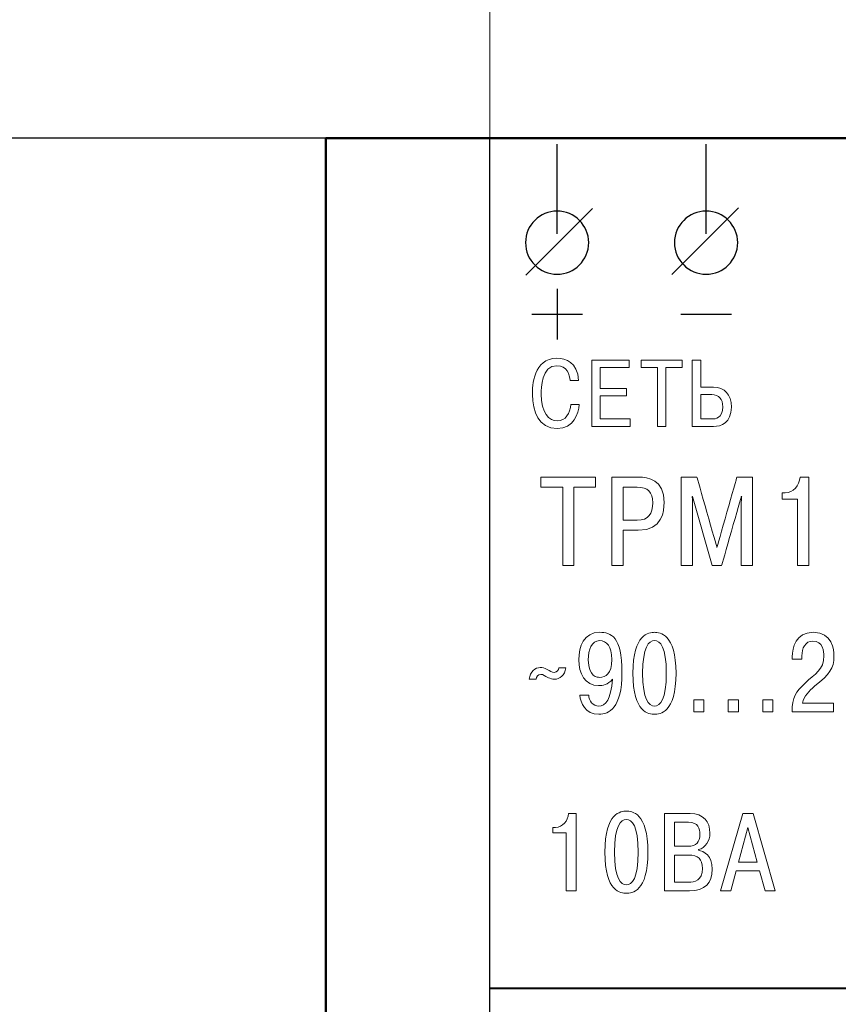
# Model space of a CAD drawing. Header units: millimetres. Extents: x 0 to 420, y 0 to 297.
# Tile 11 of 31: x 66 to 94, y 99 to 132. Entities that reach past the tile are written whole.
import ezdxf
from ezdxf.lldxf.tags import DXFTag

# ---------------------------------------------------------------- set-up
doc = ezdxf.new("R2010")
doc.units = ezdxf.units.MM
doc.layers.get('0').update_dxf_attribs({"color": 255})
doc.layers.add('0 VIEW4', color=7, linetype='Continuous')
doc.layers.add('text', color=112, linetype='Continuous')
doc.layers.add('main', color=5, linetype='Continuous', lineweight=50)
doc.styles.get("Standard").update_dxf_attribs({"font": 'win_eskd.shx', "width": 0.8, "oblique": 15})
tags = doc.linetypes.add('New Line1', pattern=[0.8, 0.5, -0.3]).pattern_tags.tags
tags[6:7] = [DXFTag(74, 4), DXFTag(75, 0), DXFTag(340, '0'), DXFTag(46, 1.0), DXFTag(50, 0.0), DXFTag(44, 0.0), DXFTag(45, 0.0)]
tags[4:5] = [DXFTag(74, 4), DXFTag(75, 0), DXFTag(340, '0'), DXFTag(46, 1.0), DXFTag(50, 0.0), DXFTag(44, 0.0), DXFTag(45, 0.0)]
doc.dimstyles.new('ISO-25', dxfattribs={"dimtxt": 3.5, "dimasz": 3.5, "dimexe": 1.25, "dimexo": 0.625, "dimtad": 1, "dimtxsty": 'Standard', "dimcen": 2.5, "dimadec": 0, "dimazin": 0, "dimtfac": 1, "dimtmove": 0, "dimatfit": 3, "dimfxl": 1, "dimarcsym": 0})

# ---------------------------------------------------------------- blocks, each defined once
blk = doc.blocks.new('*D3')
at = {"layer": 'Defpoints', "color": 0, "transparency": 16777216}
for p in [(81.914, 143.408), (57.806, 128.408), (81.914, 128.408)]:
    blk.add_point(p, dxfattribs=at)
at = {"layer": 'text', "color": 0, "lineweight": -2, "transparency": 16777216}
for p, q in [((81.289, 143.408), (56.556, 143.408)), ((57.806, 139.908), (57.806, 131.908)), ((81.289, 128.408), (56.556, 128.408))]:
    blk.add_line(p, q, dxfattribs=at)
at = {"layer": 'text', "color": 0, "transparency": 16777216}
for points in [[(57.223, 139.908), (58.39, 139.908), (57.806, 143.408)], [(57.223, 131.908), (58.39, 131.908), (57.806, 128.408)]]:
    blk.add_solid(points, dxfattribs=at)
at = {"layer": 'text', "color": 0, "transparency": 16777216, "insert": (55.106, 135.908), "char_height": 3, "attachment_point": 5, "rotation": 90}
blk.add_mtext('10...15', dxfattribs=at)
blk = doc.blocks.new('*D4')
at = {"layer": 'Defpoints', "color": 0, "transparency": 16777216}
for p in [(76.414, 128.408), (57.806, 28.208), (73.414, 28.208)]:
    blk.add_point(p, dxfattribs=at)
at = {"layer": 'text', "color": 0, "lineweight": -2, "transparency": 16777216}
for p, q in [((75.789, 128.408), (56.556, 128.408)), ((57.806, 124.908), (57.806, 31.708)), ((72.789, 28.208), (56.556, 28.208))]:
    blk.add_line(p, q, dxfattribs=at)
at = {"layer": 'text', "color": 0, "transparency": 16777216}
for points in [[(57.223, 124.908), (58.39, 124.908), (57.806, 128.408)], [(57.223, 31.708), (58.39, 31.708), (57.806, 28.208)]]:
    blk.add_solid(points, dxfattribs=at)
at = {"layer": 'text', "color": 0, "transparency": 16777216, "insert": (55.106, 78.308), "char_height": 3, "attachment_point": 5, "rotation": 90}
blk.add_mtext('100', dxfattribs=at)

msp = doc.modelspace()

# ---------------------------------------------------------------- linework, layer by layer
msp.add_line((81.914, 79.385), (81.914, 128.408))
at = {"lineweight": 30}
for points in [[(81.914, 128.408), (81.914, 128.408), (160.914, 128.408), (160.914, 128.408)], [(84.166, 125.2), (84.166, 125.2), (84.166, 128.2), (84.166, 128.2)], [(89.161, 125.2), (89.161, 125.2), (89.161, 128.2), (89.161, 128.2)], [(84.166, 125.961), (83.582, 125.962), (83.106, 125.484), (83.106, 124.902)], [(83.117, 123.814), (83.117, 123.814), (85.351, 126.048), (85.351, 126.048)], [(88.017, 123.834), (88.017, 123.834), (90.251, 126.068), (90.251, 126.068)], [(89.161, 125.961), (88.577, 125.962), (88.101, 125.484), (88.101, 124.902)]]:
    msp.add_open_spline(points, degree=3, dxfattribs=at)
for points, knots in [([(84.166, 123.842), (84.166, 123.842), (84.749, 123.842), (85.226, 124.319), (85.226, 124.902), (85.226, 124.902), (85.226, 125.484), (84.749, 125.961), (84.166, 125.961)], [0.4, 0.4, 0.4, 0.4, 0.4, 0.6, 0.6, 0.6, 0.6, 1, 1, 1, 1]), ([(89.161, 123.842), (89.161, 123.842), (89.745, 123.842), (90.221, 124.319), (90.221, 124.902), (90.221, 124.902), (90.221, 125.484), (89.745, 125.961), (89.161, 125.961)], [0.4, 0.4, 0.4, 0.4, 0.4, 0.6, 0.6, 0.6, 0.6, 1, 1, 1, 1]), ([(83.106, 124.902), (83.106, 124.902), (83.106, 124.319), (83.582, 123.842), (84.166, 123.842)], [0.2, 0.2, 0.2, 0.2, 0.2, 0.4, 0.4, 0.4, 0.4]), ([(88.101, 124.902), (88.101, 124.902), (88.101, 124.319), (88.577, 123.842), (89.161, 123.842)], [0.2, 0.2, 0.2, 0.2, 0.2, 0.4, 0.4, 0.4, 0.4])]:
    msp.add_open_spline(points, degree=3, knots=knots, dxfattribs=at)
at = {"lineweight": 25}
for points in [[(84.165, 123.353), (84.165, 123.353), (84.165, 121.653), (84.165, 121.653)], [(83.316, 122.503), (83.316, 122.503), (85.016, 122.503), (85.016, 122.503)], [(88.311, 122.503), (88.311, 122.503), (90.011, 122.503), (90.011, 122.503)]]:
    msp.add_open_spline(points, degree=3, dxfattribs=at)
at = {"lineweight": 5}
for points, knots in [([(84.886, 120.276), (84.886, 120.276), (84.845, 120.901), (84.461, 121.028), (84.159, 121.028), (84.159, 121.028), (83.363, 121.028), (83.337, 120.088), (83.337, 119.812), (83.337, 119.812), (83.337, 119.241), (83.553, 118.672), (84.166, 118.672), (84.166, 118.672), (84.737, 118.672), (84.877, 119.161), (84.909, 119.476)], [0.4545455, 0.4545455, 0.4545455, 0.4545455, 0.4545455, 0.5454545, 0.5454545, 0.5454545, 0.5454546, 0.6363636, 0.6363636, 0.6363636, 0.6363636, 0.7272727, 0.7272727, 0.7272727, 0.7272727, 0.8181818, 0.8181818, 0.8181818, 0.8181818]), ([(86.582, 120.962), (86.582, 120.962), (86.582, 120.962), (85.325, 120.962), (85.325, 120.962)], [0.23076923, 0.23076923, 0.23076923, 0.23076923, 0.23076924, 0.30769231, 0.30769231, 0.30769231, 0.30769231]), ([(85.325, 120.962), (85.325, 120.962), (85.325, 120.962), (85.325, 118.739), (85.325, 118.739)], [0.30769231, 0.30769231, 0.30769231, 0.30769231, 0.30769232, 0.38461538, 0.38461538, 0.38461538, 0.38461538]), ([(86.582, 120.711), (86.582, 120.711), (86.582, 120.711), (86.582, 120.962), (86.582, 120.962)], [0.15384615, 0.15384615, 0.15384615, 0.15384615, 0.15384616, 0.23076923, 0.23076923, 0.23076923, 0.23076923]), ([(88.361, 120.962), (88.361, 120.962), (88.361, 120.962), (86.986, 120.962), (86.986, 120.962)], [0.5555556, 0.5555556, 0.5555556, 0.5555556, 0.5555556, 0.6666667, 0.6666667, 0.6666667, 0.6666667]), ([(86.986, 120.962), (86.986, 120.962), (86.986, 120.962), (86.986, 120.711), (86.986, 120.711)], [0.6666667, 0.6666667, 0.6666667, 0.6666667, 0.6666667, 0.7777778, 0.7777778, 0.7777778, 0.7777778]), ([(88.361, 120.711), (88.361, 120.711), (88.361, 120.711), (88.361, 120.962), (88.361, 120.962)], [0.4444444, 0.4444444, 0.4444444, 0.4444444, 0.4444445, 0.5555556, 0.5555556, 0.5555556, 0.5555556]), ([(88.698, 120.962), (88.698, 120.962), (88.698, 120.962), (88.698, 118.739), (88.698, 118.739)], [0.125, 0.125, 0.125, 0.125, 0.125, 0.25, 0.25, 0.25, 0.25]), ([(88.981, 120.057), (88.981, 120.057), (88.981, 120.057), (88.981, 120.962), (88.981, 120.962)], [0.75, 0.75, 0.75, 0.75, 0.75, 1, 1, 1, 1]), ([(83.633, 119.825), (83.633, 119.825), (83.633, 120.019), (83.645, 120.777), (84.159, 120.777)], [0.18181818, 0.18181818, 0.18181818, 0.18181818, 0.18181819, 0.27272727, 0.27272727, 0.27272727, 0.27272727]), ([(84.159, 120.777), (84.159, 120.777), (84.502, 120.777), (84.585, 120.479), (84.604, 120.276)], [0.27272727, 0.27272727, 0.27272727, 0.27272727, 0.27272728, 0.36363636, 0.36363636, 0.36363636, 0.36363636]), ([(85.608, 120.711), (85.608, 120.711), (85.608, 120.711), (86.582, 120.711), (86.582, 120.711)], [0.07692308, 0.07692308, 0.07692308, 0.07692308, 0.07692309, 0.15384615, 0.15384615, 0.15384615, 0.15384615]), ([(86.986, 120.711), (86.986, 120.711), (86.986, 120.711), (87.532, 120.711), (87.532, 120.711)], [0.7777778, 0.7777778, 0.7777778, 0.7777778, 0.7777778, 1, 1, 1, 1]), ([(87.815, 118.739), (87.815, 118.739), (87.815, 118.739), (87.815, 120.711), (87.815, 120.711)], [0.2222222, 0.2222222, 0.2222222, 0.2222222, 0.2222222, 0.3333333, 0.3333333, 0.3333333, 0.3333333]), ([(87.815, 120.711), (87.815, 120.711), (87.815, 120.711), (88.361, 120.711), (88.361, 120.711)], [0.3333333, 0.3333333, 0.3333333, 0.3333333, 0.3333333, 0.4444444, 0.4444444, 0.4444444, 0.4444444]), ([(84.604, 120.276), (84.604, 120.276), (84.604, 120.276), (84.886, 120.276), (84.886, 120.276)], [0.36363636, 0.36363636, 0.36363636, 0.36363636, 0.36363637, 0.45454545, 0.45454545, 0.45454545, 0.45454545]), ([(86.494, 120.012), (86.494, 120.012), (86.494, 120.012), (85.608, 120.012), (85.608, 120.012)], [0.8461538, 0.8461538, 0.8461538, 0.8461538, 0.8461539, 1, 1, 1, 1]), ([(86.494, 119.761), (86.494, 119.761), (86.494, 119.761), (86.494, 120.012), (86.494, 120.012)], [0.76923077, 0.76923077, 0.76923077, 0.76923077, 0.76923078, 0.84615385, 0.84615385, 0.84615385, 0.84615385]), ([(89.409, 120.057), (89.409, 120.057), (89.409, 120.057), (88.981, 120.057), (88.981, 120.057)], [0.625, 0.625, 0.625, 0.625, 0.625, 0.75, 0.75, 0.75, 0.75]), ([(89.409, 118.739), (89.409, 118.739), (89.666, 118.739), (90.009, 118.85), (90.009, 119.39), (90.009, 119.39), (90.009, 119.812), (89.784, 120.057), (89.409, 120.057)], [0.375, 0.375, 0.375, 0.375, 0.375, 0.5, 0.5, 0.5, 0.5, 0.625, 0.625, 0.625, 0.625]), ([(84.175, 118.923), (84.175, 118.923), (83.896, 118.923), (83.633, 119.193), (83.633, 119.825)], [0.09090909, 0.09090909, 0.09090909, 0.09090909, 0.0909091, 0.18181818, 0.18181818, 0.18181818, 0.18181818]), ([(85.608, 118.99), (85.608, 118.99), (85.608, 118.99), (85.608, 119.761), (85.608, 119.761)], [0.61538462, 0.61538462, 0.61538462, 0.61538462, 0.61538463, 0.69230769, 0.69230769, 0.69230769, 0.69230769]), ([(85.608, 119.761), (85.608, 119.761), (85.608, 119.761), (86.494, 119.761), (86.494, 119.761)], [0.69230769, 0.69230769, 0.69230769, 0.69230769, 0.6923077, 0.76923077, 0.76923077, 0.76923077, 0.76923077]), ([(88.981, 118.99), (88.981, 118.99), (88.981, 118.99), (88.981, 119.806), (88.981, 119.806)], [0.6666667, 0.6666667, 0.6666667, 0.6666667, 0.6666667, 1, 1, 1, 1]), ([(89.352, 119.806), (89.352, 119.806), (89.59, 119.806), (89.723, 119.657), (89.723, 119.399)], [0.1666667, 0.1666667, 0.1666667, 0.1666667, 0.1666667, 0.3333333, 0.3333333, 0.3333333, 0.3333333]), ([(84.909, 119.476), (84.909, 119.476), (84.909, 119.476), (84.626, 119.476), (84.626, 119.476)], [0.8181818, 0.8181818, 0.8181818, 0.8181818, 0.8181818, 1, 1, 1, 1]), ([(89.723, 119.399), (89.723, 119.399), (89.723, 119.009), (89.46, 118.99), (89.374, 118.99)], [0.3333333, 0.3333333, 0.3333333, 0.3333333, 0.3333333, 0.5, 0.5, 0.5, 0.5]), ([(86.611, 118.99), (86.611, 118.99), (86.611, 118.99), (85.608, 118.99), (85.608, 118.99)], [0.53846154, 0.53846154, 0.53846154, 0.53846154, 0.53846155, 0.61538462, 0.61538462, 0.61538462, 0.61538462]), ([(86.611, 118.739), (86.611, 118.739), (86.611, 118.739), (86.611, 118.99), (86.611, 118.99)], [0.46153846, 0.46153846, 0.46153846, 0.46153846, 0.46153847, 0.53846154, 0.53846154, 0.53846154, 0.53846154]), ([(89.374, 118.99), (89.374, 118.99), (89.374, 118.99), (88.981, 118.99), (88.981, 118.99)], [0.5, 0.5, 0.5, 0.5, 0.5, 0.6666667, 0.6666667, 0.6666667, 0.6666667]), ([(85.325, 118.739), (85.325, 118.739), (85.325, 118.739), (86.611, 118.739), (86.611, 118.739)], [0.38461538, 0.38461538, 0.38461538, 0.38461538, 0.38461539, 0.46153846, 0.46153846, 0.46153846, 0.46153846]), ([(87.532, 118.739), (87.532, 118.739), (87.532, 118.739), (87.815, 118.739), (87.815, 118.739)], [0.1111111, 0.1111111, 0.1111111, 0.1111111, 0.1111111, 0.2222222, 0.2222222, 0.2222222, 0.2222222]), ([(88.698, 118.739), (88.698, 118.739), (88.698, 118.739), (89.409, 118.739), (89.409, 118.739)], [0.25, 0.25, 0.25, 0.25, 0.25, 0.375, 0.375, 0.375, 0.375])]:
    msp.add_open_spline(points, degree=3, knots=knots, dxfattribs=at)
for points in [[(88.981, 120.962), (88.981, 120.962), (88.698, 120.962), (88.698, 120.962)], [(85.608, 120.012), (85.608, 120.012), (85.608, 120.711), (85.608, 120.711)], [(87.532, 120.711), (87.532, 120.711), (87.532, 118.739), (87.532, 118.739)], [(88.981, 119.806), (88.981, 119.806), (89.352, 119.806), (89.352, 119.806)], [(84.626, 119.476), (84.61, 119.187), (84.445, 118.923), (84.175, 118.923)]]:
    msp.add_open_spline(points, degree=3, dxfattribs=at)
at = {"lineweight": 9}
for points, knots in [([(85.458, 117.039), (85.458, 117.039), (85.458, 117.039), (83.624, 117.039), (83.624, 117.039)], [0.5555556, 0.5555556, 0.5555556, 0.5555556, 0.5555556, 0.6666667, 0.6666667, 0.6666667, 0.6666667]), ([(83.624, 117.039), (83.624, 117.039), (83.624, 117.039), (83.624, 116.704), (83.624, 116.704)], [0.6666667, 0.6666667, 0.6666667, 0.6666667, 0.6666667, 0.7777778, 0.7777778, 0.7777778, 0.7777778]), ([(85.458, 116.704), (85.458, 116.704), (85.458, 116.704), (85.458, 117.039), (85.458, 117.039)], [0.4444444, 0.4444444, 0.4444444, 0.4444444, 0.4444445, 0.5555556, 0.5555556, 0.5555556, 0.5555556]), ([(86.909, 117.039), (86.909, 117.039), (86.909, 117.039), (85.999, 117.039), (85.999, 117.039)], [0.75, 0.75, 0.75, 0.75, 0.75, 1, 1, 1, 1]), ([(86.884, 115.257), (86.884, 115.257), (87.709, 115.257), (87.752, 115.904), (87.752, 116.188), (87.752, 116.188), (87.752, 116.971), (87.21, 117.039), (86.909, 117.039)], [0.5, 0.5, 0.5, 0.5, 0.5, 0.625, 0.625, 0.625, 0.625, 0.75, 0.75, 0.75, 0.75]), ([(88.856, 117.039), (88.856, 117.039), (88.856, 117.039), (88.331, 117.039), (88.331, 117.039)], [0.55555556, 0.55555556, 0.55555556, 0.55555556, 0.55555557, 0.61111111, 0.61111111, 0.61111111, 0.61111111]), ([(88.331, 117.039), (88.331, 117.039), (88.331, 117.039), (88.331, 114.076), (88.331, 114.076)], [0.61111111, 0.61111111, 0.61111111, 0.61111111, 0.61111112, 0.66666667, 0.66666667, 0.66666667, 0.66666667]), ([(89.525, 114.681), (89.525, 114.681), (89.525, 114.681), (88.856, 117.039), (88.856, 117.039)], [0.5, 0.5, 0.5, 0.5, 0.50000001, 0.55555556, 0.55555556, 0.55555556, 0.55555556]), ([(90.194, 117.039), (90.194, 117.039), (90.194, 117.039), (89.525, 114.681), (89.525, 114.681)], [0.44444444, 0.44444444, 0.44444444, 0.44444444, 0.44444445, 0.5, 0.5, 0.5, 0.5]), ([(90.719, 117.039), (90.719, 117.039), (90.719, 117.039), (90.194, 117.039), (90.194, 117.039)], [0.38888889, 0.38888889, 0.38888889, 0.38888889, 0.3888889, 0.44444444, 0.44444444, 0.44444444, 0.44444444]), ([(90.719, 114.076), (90.719, 114.076), (90.719, 114.076), (90.719, 117.039), (90.719, 117.039)], [0.33333333, 0.33333333, 0.33333333, 0.33333333, 0.33333334, 0.38888889, 0.38888889, 0.38888889, 0.38888889]), ([(92.314, 117.039), (92.314, 117.039), (92.289, 116.751), (92.09, 116.51), (91.815, 116.51)], [0.5555556, 0.5555556, 0.5555556, 0.5555556, 0.5555556, 0.6666667, 0.6666667, 0.6666667, 0.6666667]), ([(92.602, 117.039), (92.602, 117.039), (92.602, 117.039), (92.314, 117.039), (92.314, 117.039)], [0.4444444, 0.4444444, 0.4444444, 0.4444444, 0.4444445, 0.5555556, 0.5555556, 0.5555556, 0.5555556]), ([(92.602, 114.076), (92.602, 114.076), (92.602, 114.076), (92.602, 117.039), (92.602, 117.039)], [0.3333333, 0.3333333, 0.3333333, 0.3333333, 0.3333333, 0.4444444, 0.4444444, 0.4444444, 0.4444444]), ([(83.624, 116.704), (83.624, 116.704), (83.624, 116.704), (84.353, 116.704), (84.353, 116.704)], [0.7777778, 0.7777778, 0.7777778, 0.7777778, 0.7777778, 1, 1, 1, 1]), ([(84.73, 114.076), (84.73, 114.076), (84.73, 114.076), (84.73, 116.704), (84.73, 116.704)], [0.2222222, 0.2222222, 0.2222222, 0.2222222, 0.2222222, 0.3333333, 0.3333333, 0.3333333, 0.3333333]), ([(84.73, 116.704), (84.73, 116.704), (84.73, 116.704), (85.458, 116.704), (85.458, 116.704)], [0.3333333, 0.3333333, 0.3333333, 0.3333333, 0.3333333, 0.4444444, 0.4444444, 0.4444444, 0.4444444]), ([(86.376, 115.591), (86.376, 115.591), (86.376, 115.591), (86.376, 116.704), (86.376, 116.704)], [0.6666667, 0.6666667, 0.6666667, 0.6666667, 0.6666667, 1, 1, 1, 1]), ([(86.85, 116.704), (86.85, 116.704), (87.206, 116.704), (87.371, 116.544), (87.371, 116.18)], [0.1666667, 0.1666667, 0.1666667, 0.1666667, 0.1666667, 0.3333333, 0.3333333, 0.3333333, 0.3333333]), ([(88.708, 116.226), (88.708, 116.226), (88.708, 116.226), (88.695, 116.387), (88.695, 116.387)], [0.77777778, 0.77777778, 0.77777778, 0.77777778, 0.77777779, 0.83333333, 0.83333333, 0.83333333, 0.83333333]), ([(88.695, 116.387), (88.695, 116.387), (88.695, 116.387), (88.708, 116.387), (88.708, 116.387)], [0.83333333, 0.83333333, 0.83333333, 0.83333333, 0.83333334, 0.88888889, 0.88888889, 0.88888889, 0.88888889]), ([(88.708, 116.387), (88.708, 116.387), (88.708, 116.387), (89.368, 114.076), (89.368, 114.076)], [0.8888889, 0.8888889, 0.8888889, 0.8888889, 0.8888889, 1, 1, 1, 1]), ([(89.682, 114.076), (89.682, 114.076), (89.682, 114.076), (90.342, 116.387), (90.342, 116.387)], [0.05555556, 0.05555556, 0.05555556, 0.05555556, 0.05555557, 0.11111111, 0.11111111, 0.11111111, 0.11111111]), ([(90.342, 116.387), (90.342, 116.387), (90.342, 116.387), (90.355, 116.387), (90.355, 116.387)], [0.11111111, 0.11111111, 0.11111111, 0.11111111, 0.11111112, 0.16666667, 0.16666667, 0.16666667, 0.16666667]), ([(90.355, 116.387), (90.355, 116.387), (90.355, 116.387), (90.342, 116.226), (90.342, 116.226)], [0.16666667, 0.16666667, 0.16666667, 0.16666667, 0.16666668, 0.22222222, 0.22222222, 0.22222222, 0.22222222]), ([(91.815, 116.51), (91.815, 116.51), (91.815, 116.51), (91.709, 116.51), (91.709, 116.51)], [0.6666667, 0.6666667, 0.6666667, 0.6666667, 0.6666667, 0.7777778, 0.7777778, 0.7777778, 0.7777778]), ([(91.709, 116.51), (91.709, 116.51), (91.709, 116.51), (91.709, 116.302), (91.709, 116.302)], [0.7777778, 0.7777778, 0.7777778, 0.7777778, 0.7777778, 1, 1, 1, 1]), ([(92.225, 116.302), (92.225, 116.302), (92.225, 116.302), (92.225, 114.076), (92.225, 114.076)], [0.1111111, 0.1111111, 0.1111111, 0.1111111, 0.1111111, 0.2222222, 0.2222222, 0.2222222, 0.2222222]), ([(87.371, 116.18), (87.371, 116.18), (87.371, 115.82), (87.244, 115.591), (86.85, 115.591)], [0.3333333, 0.3333333, 0.3333333, 0.3333333, 0.3333333, 0.5, 0.5, 0.5, 0.5]), ([(88.708, 114.076), (88.708, 114.076), (88.708, 114.076), (88.708, 116.226), (88.708, 116.226)], [0.72222222, 0.72222222, 0.72222222, 0.72222222, 0.72222223, 0.77777778, 0.77777778, 0.77777778, 0.77777778]), ([(90.342, 116.226), (90.342, 116.226), (90.342, 116.226), (90.342, 114.076), (90.342, 114.076)], [0.22222222, 0.22222222, 0.22222222, 0.22222222, 0.22222223, 0.27777778, 0.27777778, 0.27777778, 0.27777778]), ([(86.85, 115.591), (86.85, 115.591), (86.85, 115.591), (86.376, 115.591), (86.376, 115.591)], [0.5, 0.5, 0.5, 0.5, 0.5, 0.6666667, 0.6666667, 0.6666667, 0.6666667]), ([(86.376, 114.076), (86.376, 114.076), (86.376, 114.076), (86.376, 115.257), (86.376, 115.257)], [0.25, 0.25, 0.25, 0.25, 0.25, 0.375, 0.375, 0.375, 0.375]), ([(86.376, 115.257), (86.376, 115.257), (86.376, 115.257), (86.884, 115.257), (86.884, 115.257)], [0.375, 0.375, 0.375, 0.375, 0.375, 0.5, 0.5, 0.5, 0.5]), ([(84.353, 114.076), (84.353, 114.076), (84.353, 114.076), (84.73, 114.076), (84.73, 114.076)], [0.1111111, 0.1111111, 0.1111111, 0.1111111, 0.1111111, 0.2222222, 0.2222222, 0.2222222, 0.2222222]), ([(85.999, 114.076), (85.999, 114.076), (85.999, 114.076), (86.376, 114.076), (86.376, 114.076)], [0.125, 0.125, 0.125, 0.125, 0.125, 0.25, 0.25, 0.25, 0.25]), ([(88.331, 114.076), (88.331, 114.076), (88.331, 114.076), (88.708, 114.076), (88.708, 114.076)], [0.66666667, 0.66666667, 0.66666667, 0.66666667, 0.66666668, 0.72222222, 0.72222222, 0.72222222, 0.72222222]), ([(90.342, 114.076), (90.342, 114.076), (90.342, 114.076), (90.719, 114.076), (90.719, 114.076)], [0.27777778, 0.27777778, 0.27777778, 0.27777778, 0.27777779, 0.33333333, 0.33333333, 0.33333333, 0.33333333]), ([(92.225, 114.076), (92.225, 114.076), (92.225, 114.076), (92.602, 114.076), (92.602, 114.076)], [0.2222222, 0.2222222, 0.2222222, 0.2222222, 0.2222222, 0.3333333, 0.3333333, 0.3333333, 0.3333333]), ([(85.596, 111.835), (85.596, 111.835), (85.063, 111.835), (84.892, 111.365), (84.892, 110.913)], [0.27272727, 0.27272727, 0.27272727, 0.27272727, 0.27272728, 0.36363636, 0.36363636, 0.36363636, 0.36363636]), ([(86.341, 110.491), (86.341, 110.491), (86.341, 111.698), (85.967, 111.835), (85.596, 111.835)], [0.18181818, 0.18181818, 0.18181818, 0.18181818, 0.18181819, 0.27272727, 0.27272727, 0.27272727, 0.27272727]), ([(87.431, 111.835), (87.431, 111.835), (87.253, 111.835), (86.709, 111.798), (86.709, 110.461), (86.709, 110.461), (86.709, 109.123), (87.253, 109.086), (87.431, 109.086)], [0.4, 0.4, 0.4, 0.4, 0.4, 0.6, 0.6, 0.6, 0.6, 1, 1, 1, 1]), ([(88.153, 110.461), (88.153, 110.461), (88.153, 111.798), (87.609, 111.835), (87.431, 111.835)], [0.2, 0.2, 0.2, 0.2, 0.2, 0.4, 0.4, 0.4, 0.4]), ([(92.758, 111.835), (92.758, 111.835), (92.162, 111.835), (92.051, 111.313), (92.051, 111.009)], [0.26666667, 0.26666667, 0.26666667, 0.26666667, 0.26666668, 0.33333333, 0.33333333, 0.33333333, 0.33333333]), ([(93.447, 111.05), (93.447, 111.05), (93.447, 111.25), (93.403, 111.835), (92.758, 111.835)], [0.2, 0.2, 0.2, 0.2, 0.20000001, 0.26666667, 0.26666667, 0.26666667, 0.26666667]), ([(85.211, 110.909), (85.211, 110.909), (85.211, 111.254), (85.326, 111.557), (85.589, 111.557), (85.589, 111.557), (85.83, 111.557), (86, 111.365), (86, 110.924)], [0.4, 0.4, 0.4, 0.4, 0.4, 0.6, 0.6, 0.6, 0.6, 1, 1, 1, 1]), ([(87.035, 110.461), (87.035, 110.461), (87.035, 111.346), (87.242, 111.557), (87.431, 111.557)], [0.2, 0.2, 0.2, 0.2, 0.2, 0.4, 0.4, 0.4, 0.4]), ([(87.431, 111.557), (87.431, 111.557), (87.62, 111.557), (87.827, 111.346), (87.827, 110.461), (87.827, 110.461), (87.827, 109.576), (87.62, 109.364), (87.431, 109.364)], [0.4, 0.4, 0.4, 0.4, 0.4, 0.6, 0.6, 0.6, 0.6, 1, 1, 1, 1]), ([(92.373, 111.042), (92.373, 111.042), (92.373, 111.291), (92.484, 111.543), (92.747, 111.543), (92.747, 111.543), (93.08, 111.543), (93.114, 111.18), (93.114, 111.046), (93.114, 111.046), (93.114, 110.576), (92.817, 110.454), (92.469, 110.12)], [0.5333333, 0.5333333, 0.5333333, 0.5333333, 0.5333333, 0.6, 0.6, 0.6, 0.6, 0.6666667, 0.6666667, 0.6666667, 0.6666667, 0.7333333, 0.7333333, 0.7333333, 0.7333333]), ([(92.051, 111.009), (92.051, 111.009), (92.051, 111.009), (92.051, 110.931), (92.051, 110.931)], [0.33333333, 0.33333333, 0.33333333, 0.33333333, 0.33333334, 0.4, 0.4, 0.4, 0.4]), ([(92.373, 110.931), (92.373, 110.931), (92.373, 110.931), (92.373, 111.042), (92.373, 111.042)], [0.46666667, 0.46666667, 0.46666667, 0.46666667, 0.46666668, 0.53333333, 0.53333333, 0.53333333, 0.53333333]), ([(92.803, 110.024), (92.803, 110.024), (93.314, 110.45), (93.447, 110.602), (93.447, 111.05)], [0.13333333, 0.13333333, 0.13333333, 0.13333333, 0.13333334, 0.2, 0.2, 0.2, 0.2]), ([(83.602, 110.654), (83.602, 110.654), (83.443, 110.654), (83.254, 110.52), (83.232, 110.268)], [0.27272727, 0.27272727, 0.27272727, 0.27272727, 0.27272728, 0.36363636, 0.36363636, 0.36363636, 0.36363636]), ([(83.81, 110.602), (83.81, 110.602), (83.747, 110.631), (83.68, 110.654), (83.602, 110.654)], [0.18181818, 0.18181818, 0.18181818, 0.18181818, 0.18181819, 0.27272727, 0.27272727, 0.27272727, 0.27272727]), ([(83.877, 110.313), (83.877, 110.313), (83.94, 110.283), (84.006, 110.261), (84.084, 110.261), (84.084, 110.261), (84.243, 110.261), (84.432, 110.394), (84.454, 110.646)], [0.6363636, 0.6363636, 0.6363636, 0.6363636, 0.6363636, 0.7272727, 0.7272727, 0.7272727, 0.7272727, 0.8181818, 0.8181818, 0.8181818, 0.8181818]), ([(84.454, 110.646), (84.454, 110.646), (84.454, 110.646), (84.225, 110.646), (84.225, 110.646)], [0.8181818, 0.8181818, 0.8181818, 0.8181818, 0.8181818, 1, 1, 1, 1]), ([(84.892, 110.913), (84.892, 110.913), (84.892, 110.468), (85.1, 110.046), (85.556, 110.046)], [0.36363636, 0.36363636, 0.36363636, 0.36363636, 0.36363637, 0.45454545, 0.45454545, 0.45454545, 0.45454545]), ([(85.593, 110.324), (85.593, 110.324), (85.53, 110.324), (85.211, 110.339), (85.211, 110.909)], [0.2, 0.2, 0.2, 0.2, 0.2, 0.4, 0.4, 0.4, 0.4]), ([(92.051, 110.931), (92.051, 110.931), (92.051, 110.931), (92.373, 110.931), (92.373, 110.931)], [0.4, 0.4, 0.4, 0.4, 0.40000001, 0.46666667, 0.46666667, 0.46666667, 0.46666667]), ([(83.462, 110.268), (83.462, 110.268), (83.465, 110.342), (83.517, 110.424), (83.617, 110.424), (83.617, 110.424), (83.702, 110.424), (83.743, 110.376), (83.877, 110.313)], [0.4545455, 0.4545455, 0.4545455, 0.4545455, 0.4545455, 0.5454545, 0.5454545, 0.5454545, 0.5454546, 0.6363636, 0.6363636, 0.6363636, 0.6363636]), ([(84.069, 110.491), (84.069, 110.491), (83.984, 110.491), (83.943, 110.539), (83.81, 110.602)], [0.09090909, 0.09090909, 0.09090909, 0.09090909, 0.0909091, 0.18181818, 0.18181818, 0.18181818, 0.18181818]), ([(85.563, 109.086), (85.563, 109.086), (85.904, 109.086), (86.341, 109.279), (86.341, 110.491)], [0.09090909, 0.09090909, 0.09090909, 0.09090909, 0.0909091, 0.18181818, 0.18181818, 0.18181818, 0.18181818]), ([(83.232, 110.268), (83.232, 110.268), (83.232, 110.268), (83.462, 110.268), (83.462, 110.268)], [0.36363636, 0.36363636, 0.36363636, 0.36363636, 0.36363637, 0.45454545, 0.45454545, 0.45454545, 0.45454545]), ([(86.019, 110.265), (86.019, 110.265), (85.974, 109.572), (85.796, 109.364), (85.563, 109.364), (85.563, 109.364), (85.37, 109.364), (85.226, 109.531), (85.23, 109.728)], [0.6363636, 0.6363636, 0.6363636, 0.6363636, 0.6363636, 0.7272727, 0.7272727, 0.7272727, 0.7272727, 0.8181818, 0.8181818, 0.8181818, 0.8181818]), ([(85.556, 110.046), (85.556, 110.046), (85.685, 110.046), (85.874, 110.072), (86.022, 110.261)], [0.45454545, 0.45454545, 0.45454545, 0.45454545, 0.45454546, 0.54545455, 0.54545455, 0.54545455, 0.54545455]), ([(86.022, 110.261), (86.022, 110.261), (86.022, 110.261), (86.019, 110.265), (86.019, 110.265)], [0.54545455, 0.54545455, 0.54545455, 0.54545455, 0.54545456, 0.63636364, 0.63636364, 0.63636364, 0.63636364]), ([(92.469, 110.12), (92.469, 110.12), (92.184, 109.846), (92.047, 109.661), (92.043, 109.164)], [0.73333333, 0.73333333, 0.73333333, 0.73333333, 0.73333334, 0.8, 0.8, 0.8, 0.8]), ([(92.399, 109.457), (92.399, 109.457), (92.447, 109.705), (92.61, 109.865), (92.803, 110.024)], [0.06666667, 0.06666667, 0.06666667, 0.06666667, 0.06666668, 0.13333333, 0.13333333, 0.13333333, 0.13333333]), ([(85.23, 109.728), (85.23, 109.728), (85.23, 109.728), (84.929, 109.728), (84.929, 109.728)], [0.8181818, 0.8181818, 0.8181818, 0.8181818, 0.8181818, 1, 1, 1, 1]), ([(89.088, 109.568), (89.088, 109.568), (89.088, 109.568), (88.747, 109.568), (88.747, 109.568)], [0.4, 0.4, 0.4, 0.4, 0.4, 0.6, 0.6, 0.6, 0.6]), ([(88.747, 109.568), (88.747, 109.568), (88.747, 109.568), (88.747, 109.164), (88.747, 109.164)], [0.6, 0.6, 0.6, 0.6, 0.6, 1, 1, 1, 1]), ([(89.088, 109.164), (89.088, 109.164), (89.088, 109.164), (89.088, 109.568), (89.088, 109.568)], [0.2, 0.2, 0.2, 0.2, 0.2, 0.4, 0.4, 0.4, 0.4]), ([(90.245, 109.568), (90.245, 109.568), (90.245, 109.568), (89.904, 109.568), (89.904, 109.568)], [0.4, 0.4, 0.4, 0.4, 0.4, 0.6, 0.6, 0.6, 0.6]), ([(89.904, 109.568), (89.904, 109.568), (89.904, 109.568), (89.904, 109.164), (89.904, 109.164)], [0.6, 0.6, 0.6, 0.6, 0.6, 1, 1, 1, 1]), ([(90.245, 109.164), (90.245, 109.164), (90.245, 109.164), (90.245, 109.568), (90.245, 109.568)], [0.2, 0.2, 0.2, 0.2, 0.2, 0.4, 0.4, 0.4, 0.4]), ([(91.401, 109.568), (91.401, 109.568), (91.401, 109.568), (91.061, 109.568), (91.061, 109.568)], [0.4, 0.4, 0.4, 0.4, 0.4, 0.6, 0.6, 0.6, 0.6]), ([(91.061, 109.568), (91.061, 109.568), (91.061, 109.568), (91.061, 109.164), (91.061, 109.164)], [0.6, 0.6, 0.6, 0.6, 0.6, 1, 1, 1, 1]), ([(91.401, 109.164), (91.401, 109.164), (91.401, 109.164), (91.401, 109.568), (91.401, 109.568)], [0.2, 0.2, 0.2, 0.2, 0.2, 0.4, 0.4, 0.4, 0.4]), ([(93.44, 109.164), (93.44, 109.164), (93.44, 109.164), (93.44, 109.457), (93.44, 109.457)], [0.8666667, 0.8666667, 0.8666667, 0.8666667, 0.8666667, 1, 1, 1, 1]), ([(92.043, 109.164), (92.043, 109.164), (92.043, 109.164), (93.44, 109.164), (93.44, 109.164)], [0.8, 0.8, 0.8, 0.8, 0.80000001, 0.86666667, 0.86666667, 0.86666667, 0.86666667]), ([(84.549, 105.758), (84.549, 105.758), (84.527, 105.506), (84.352, 105.295), (84.112, 105.295)], [0.5555556, 0.5555556, 0.5555556, 0.5555556, 0.5555556, 0.6666667, 0.6666667, 0.6666667, 0.6666667]), ([(84.801, 105.758), (84.801, 105.758), (84.801, 105.758), (84.549, 105.758), (84.549, 105.758)], [0.4444444, 0.4444444, 0.4444444, 0.4444444, 0.4444445, 0.5555556, 0.5555556, 0.5555556, 0.5555556]), ([(84.801, 103.165), (84.801, 103.165), (84.801, 103.165), (84.801, 105.758), (84.801, 105.758)], [0.3333333, 0.3333333, 0.3333333, 0.3333333, 0.3333333, 0.4444444, 0.4444444, 0.4444444, 0.4444444]), ([(86.489, 105.836), (86.489, 105.836), (86.312, 105.836), (85.767, 105.799), (85.767, 104.462), (85.767, 104.462), (85.767, 103.124), (86.312, 103.087), (86.489, 103.087)], [0.4, 0.4, 0.4, 0.4, 0.4, 0.6, 0.6, 0.6, 0.6, 1, 1, 1, 1]), ([(87.212, 104.462), (87.212, 104.462), (87.212, 105.799), (86.667, 105.836), (86.489, 105.836)], [0.2, 0.2, 0.2, 0.2, 0.2, 0.4, 0.4, 0.4, 0.4]), ([(88.63, 105.758), (88.63, 105.758), (88.63, 105.758), (87.771, 105.758), (87.771, 105.758)], [0.7777778, 0.7777778, 0.7777778, 0.7777778, 0.7777778, 1, 1, 1, 1]), ([(88.904, 104.547), (88.904, 104.547), (89.153, 104.61), (89.29, 104.843), (89.29, 105.099), (89.29, 105.099), (89.29, 105.488), (89.078, 105.758), (88.63, 105.758)], [0.5555556, 0.5555556, 0.5555556, 0.5555556, 0.5555556, 0.6666667, 0.6666667, 0.6666667, 0.6666667, 0.7777778, 0.7777778, 0.7777778, 0.7777778]), ([(90.389, 105.758), (90.389, 105.758), (90.389, 105.758), (89.644, 103.165), (89.644, 103.165)], [0.5555556, 0.5555556, 0.5555556, 0.5555556, 0.5555556, 0.6666667, 0.6666667, 0.6666667, 0.6666667]), ([(90.738, 105.758), (90.738, 105.758), (90.738, 105.758), (90.389, 105.758), (90.389, 105.758)], [0.4444444, 0.4444444, 0.4444444, 0.4444444, 0.4444445, 0.5555556, 0.5555556, 0.5555556, 0.5555556]), ([(91.482, 103.165), (91.482, 103.165), (91.482, 103.165), (90.738, 105.758), (90.738, 105.758)], [0.3333333, 0.3333333, 0.3333333, 0.3333333, 0.3333333, 0.4444444, 0.4444444, 0.4444444, 0.4444444]), ([(86.093, 104.462), (86.093, 104.462), (86.093, 105.347), (86.301, 105.558), (86.489, 105.558)], [0.2, 0.2, 0.2, 0.2, 0.2, 0.4, 0.4, 0.4, 0.4]), ([(86.489, 105.558), (86.489, 105.558), (86.678, 105.558), (86.886, 105.347), (86.886, 104.462), (86.886, 104.462), (86.886, 103.577), (86.678, 103.365), (86.489, 103.365)], [0.4, 0.4, 0.4, 0.4, 0.4, 0.6, 0.6, 0.6, 0.6, 1, 1, 1, 1]), ([(88.1, 104.658), (88.1, 104.658), (88.1, 104.658), (88.1, 105.466), (88.1, 105.466)], [0.6666667, 0.6666667, 0.6666667, 0.6666667, 0.6666667, 1, 1, 1, 1]), ([(88.571, 105.466), (88.571, 105.466), (88.897, 105.466), (88.953, 105.24), (88.953, 105.062)], [0.1666667, 0.1666667, 0.1666667, 0.1666667, 0.1666667, 0.3333333, 0.3333333, 0.3333333, 0.3333333]), ([(84.112, 105.295), (84.112, 105.295), (84.112, 105.295), (84.019, 105.295), (84.019, 105.295)], [0.6666667, 0.6666667, 0.6666667, 0.6666667, 0.6666667, 0.7777778, 0.7777778, 0.7777778, 0.7777778]), ([(84.019, 105.295), (84.019, 105.295), (84.019, 105.295), (84.019, 105.114), (84.019, 105.114)], [0.7777778, 0.7777778, 0.7777778, 0.7777778, 0.7777778, 1, 1, 1, 1]), ([(84.471, 105.114), (84.471, 105.114), (84.471, 105.114), (84.471, 103.165), (84.471, 103.165)], [0.1111111, 0.1111111, 0.1111111, 0.1111111, 0.1111111, 0.2222222, 0.2222222, 0.2222222, 0.2222222]), ([(88.953, 105.062), (88.953, 105.062), (88.953, 104.803), (88.834, 104.658), (88.56, 104.658)], [0.3333333, 0.3333333, 0.3333333, 0.3333333, 0.3333333, 0.5, 0.5, 0.5, 0.5]), ([(90.564, 105.292), (90.564, 105.292), (90.564, 105.292), (90.878, 104.128), (90.878, 104.128)], [0.25, 0.25, 0.25, 0.25, 0.25, 0.5, 0.5, 0.5, 0.5]), ([(88.56, 104.658), (88.56, 104.658), (88.56, 104.658), (88.1, 104.658), (88.1, 104.658)], [0.5, 0.5, 0.5, 0.5, 0.5, 0.6666667, 0.6666667, 0.6666667, 0.6666667]), ([(88.1, 103.458), (88.1, 103.458), (88.1, 103.458), (88.1, 104.366), (88.1, 104.366)], [0.6666667, 0.6666667, 0.6666667, 0.6666667, 0.6666667, 1, 1, 1, 1]), ([(88.578, 104.366), (88.578, 104.366), (88.893, 104.366), (89.038, 104.236), (89.038, 103.917)], [0.1666667, 0.1666667, 0.1666667, 0.1666667, 0.1666667, 0.3333333, 0.3333333, 0.3333333, 0.3333333]), ([(88.904, 104.529), (88.904, 104.529), (88.904, 104.529), (88.904, 104.547), (88.904, 104.547)], [0.4444444, 0.4444444, 0.4444444, 0.4444444, 0.4444445, 0.5555556, 0.5555556, 0.5555556, 0.5555556]), ([(89.371, 103.888), (89.371, 103.888), (89.371, 104.351), (89.09, 104.495), (88.904, 104.529)], [0.3333333, 0.3333333, 0.3333333, 0.3333333, 0.3333333, 0.4444444, 0.4444444, 0.4444444, 0.4444444]), ([(90.878, 104.128), (90.878, 104.128), (90.878, 104.128), (90.249, 104.128), (90.249, 104.128)], [0.5, 0.5, 0.5, 0.5, 0.5, 1, 1, 1, 1]), ([(89.038, 103.917), (89.038, 103.917), (89.038, 103.499), (88.775, 103.458), (88.578, 103.458)], [0.3333333, 0.3333333, 0.3333333, 0.3333333, 0.3333333, 0.5, 0.5, 0.5, 0.5]), ([(88.601, 103.165), (88.601, 103.165), (89.134, 103.165), (89.371, 103.428), (89.371, 103.888)], [0.2222222, 0.2222222, 0.2222222, 0.2222222, 0.2222222, 0.3333333, 0.3333333, 0.3333333, 0.3333333]), ([(89.989, 103.165), (89.989, 103.165), (89.989, 103.165), (90.175, 103.836), (90.175, 103.836)], [0.7777778, 0.7777778, 0.7777778, 0.7777778, 0.7777778, 1, 1, 1, 1]), ([(90.953, 103.836), (90.953, 103.836), (90.953, 103.836), (91.138, 103.165), (91.138, 103.165)], [0.1111111, 0.1111111, 0.1111111, 0.1111111, 0.1111111, 0.2222222, 0.2222222, 0.2222222, 0.2222222]), ([(88.578, 103.458), (88.578, 103.458), (88.578, 103.458), (88.1, 103.458), (88.1, 103.458)], [0.5, 0.5, 0.5, 0.5, 0.5, 0.6666667, 0.6666667, 0.6666667, 0.6666667]), ([(84.471, 103.165), (84.471, 103.165), (84.471, 103.165), (84.801, 103.165), (84.801, 103.165)], [0.2222222, 0.2222222, 0.2222222, 0.2222222, 0.2222222, 0.3333333, 0.3333333, 0.3333333, 0.3333333]), ([(87.771, 103.165), (87.771, 103.165), (87.771, 103.165), (88.601, 103.165), (88.601, 103.165)], [0.1111111, 0.1111111, 0.1111111, 0.1111111, 0.1111111, 0.2222222, 0.2222222, 0.2222222, 0.2222222]), ([(89.644, 103.165), (89.644, 103.165), (89.644, 103.165), (89.989, 103.165), (89.989, 103.165)], [0.6666667, 0.6666667, 0.6666667, 0.6666667, 0.6666667, 0.7777778, 0.7777778, 0.7777778, 0.7777778]), ([(91.138, 103.165), (91.138, 103.165), (91.138, 103.165), (91.482, 103.165), (91.482, 103.165)], [0.2222222, 0.2222222, 0.2222222, 0.2222222, 0.2222222, 0.3333333, 0.3333333, 0.3333333, 0.3333333])]:
    msp.add_open_spline(points, degree=3, knots=knots, dxfattribs=at)
for points in [[(85.999, 117.039), (85.999, 117.039), (85.999, 114.076), (85.999, 114.076)], [(84.353, 116.704), (84.353, 116.704), (84.353, 114.076), (84.353, 114.076)], [(86.376, 116.704), (86.376, 116.704), (86.85, 116.704), (86.85, 116.704)], [(91.709, 116.302), (91.709, 116.302), (92.225, 116.302), (92.225, 116.302)], [(89.368, 114.076), (89.368, 114.076), (89.682, 114.076), (89.682, 114.076)], [(84.225, 110.646), (84.221, 110.572), (84.169, 110.491), (84.069, 110.491)], [(86, 110.924), (86, 110.439), (85.789, 110.324), (85.593, 110.324)], [(87.431, 109.364), (87.242, 109.364), (87.035, 109.576), (87.035, 110.461)], [(87.431, 109.086), (87.609, 109.086), (88.153, 109.123), (88.153, 110.461)], [(84.929, 109.728), (84.952, 109.479), (85.1, 109.086), (85.563, 109.086)], [(93.44, 109.457), (93.44, 109.457), (92.399, 109.457), (92.399, 109.457)], [(88.747, 109.164), (88.747, 109.164), (89.088, 109.164), (89.088, 109.164)], [(89.904, 109.164), (89.904, 109.164), (90.245, 109.164), (90.245, 109.164)], [(91.061, 109.164), (91.061, 109.164), (91.401, 109.164), (91.401, 109.164)], [(87.771, 105.758), (87.771, 105.758), (87.771, 103.165), (87.771, 103.165)], [(88.1, 105.466), (88.1, 105.466), (88.571, 105.466), (88.571, 105.466)], [(84.019, 105.114), (84.019, 105.114), (84.471, 105.114), (84.471, 105.114)], [(90.249, 104.128), (90.249, 104.128), (90.564, 105.292), (90.564, 105.292)], [(86.489, 103.365), (86.301, 103.365), (86.093, 103.577), (86.093, 104.462)], [(86.489, 103.087), (86.667, 103.087), (87.212, 103.124), (87.212, 104.462)], [(88.1, 104.366), (88.1, 104.366), (88.578, 104.366), (88.578, 104.366)], [(90.175, 103.836), (90.175, 103.836), (90.953, 103.836), (90.953, 103.836)]]:
    msp.add_open_spline(points, degree=3, dxfattribs=at)
at = {"lineweight": 40}
msp.add_open_spline([(160.914, 99.885), (160.914, 99.885), (81.914, 99.885), (81.914, 99.885)], degree=3, dxfattribs=at)
at = {"layer": '0 VIEW4', "color": 4, "linetype": 'New Line1', "lineweight": 18, "ltscale": 7}
msp.add_line((81.914, 128.408), (81.914, 143.408), dxfattribs=at)
at = {"layer": 'main'}
for p, q in [((76.414, 41.408), (76.414, 128.408)), ((76.414, 128.408), (166.414, 128.408))]:
    msp.add_line(p, q, dxfattribs=at)

# ---------------------------------------------------------------- dimensions: what is measured, and where the dimension line sits
at = {"layer": 'text', "color": 2}
for base, p1, p2, text, picture, middle in [((57.806, 128.408), (81.914, 143.408), (81.914, 128.408), '10...15', '*D3', (55.106, 135.908)), ((57.806, 28.208), (76.414, 128.408), (73.414, 28.208), '100', '*D4', (55.106, 78.308))]:
    dim = msp.add_linear_dim(base=base, p1=p1, p2=p2, angle=90, text=text, dimstyle='ISO-25', override={"dimtxt": 3, "dimgap": 1.2}, dxfattribs=at)
    dim.commit()
    dim.dimension.update_dxf_attribs({"geometry": picture, "text_midpoint": middle})

doc.saveas('drawing.dxf')
